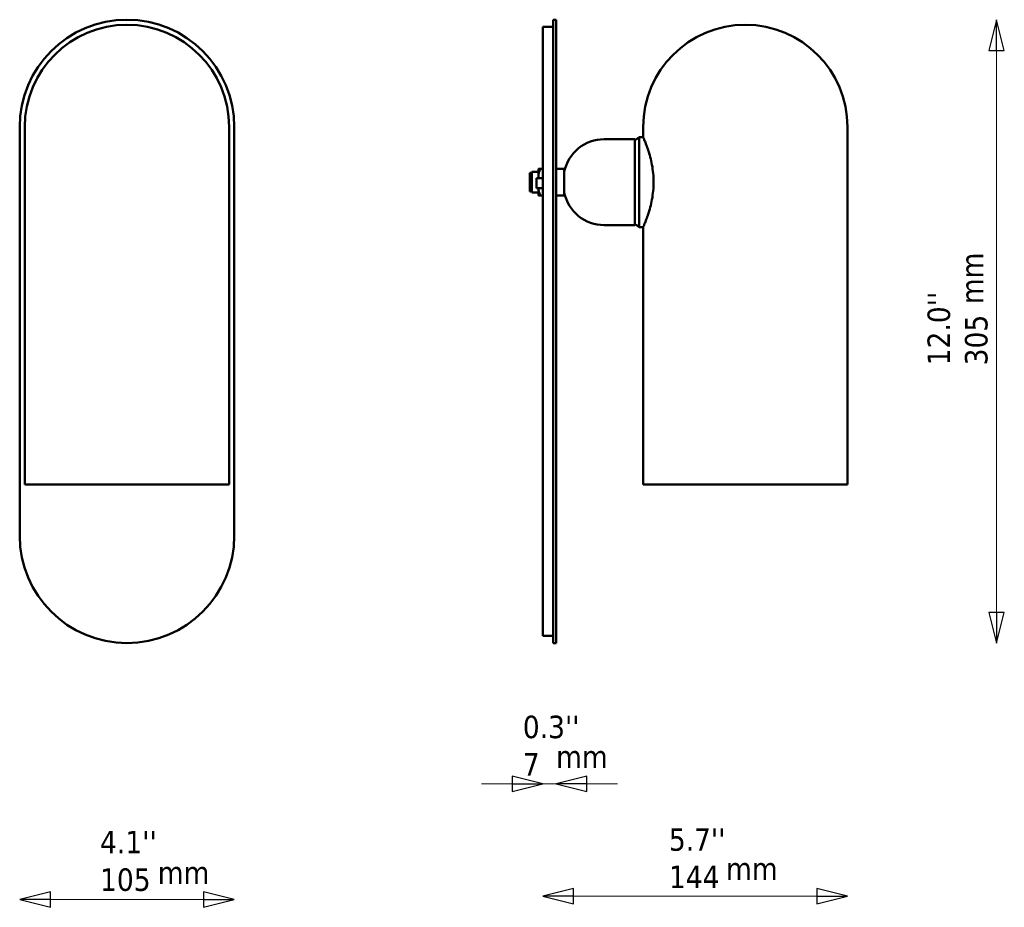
# Model space of a CAD drawing. Header units: millimetres. Extents: x 379 to 861, y 351 to 785.
import ezdxf

# ---------------------------------------------------------------- set-up
doc = ezdxf.new("R2010")
doc.units = ezdxf.units.MM
doc.header["$LTSCALE"] = 5
for name, color, linetype, lineweight in [('Symbol (ISO)', 7, 'Continuous', 25), ('Widoczne (ISO)', 7, 'Continuous', 50), ('Wymiar (ISO)', 7, 'Continuous', 25)]:
    doc.layers.add(name, color=color, linetype=linetype, lineweight=lineweight)
doc.styles.add('Tekst notatki (ISO)', font='tahoma.ttf')
doc.dimstyles.new('Domyślne (ISO)', dxfattribs={"dimscale": 5, "dimtxt": 2.2, "dimasz": 3, "dimexe": 3.175, "dimexo": 0, "dimgap": 0.762, "dimtad": 1, "dimdec": 1, "dimlfac": 0.03937, "dimrnd": 1e-08, "dimzin": 0, "dimdsep": 46, "dimtxsty": 'Tekst notatki (ISO)', "dimblk": 'Filled-1', "dimcen": 0.09, "dimdle": 10, "dimclrd": 256, "dimclre": 256, "dimclrt": 256, "dimazin": 2, "dimtfac": 1, "dimtmove": 0, "dimatfit": 3, "dimfxl": 1, "dimtolj": 1, "dimlwd": 15, "dimlwe": 15, "dimarcsym": 0})

# ---------------------------------------------------------------- blocks, each defined once
blk = doc.blocks.new('Filled-1')
at = {"color": 0}
for p, q in [((0, 0), (-1, 0.25)), ((-1, 0.25), (-1, -0.25)), ((-1, 0), (0, 0)), ((-1, -0.25), (0, 0))]:
    blk.add_line(p, q, dxfattribs=at)
at = {"color": 0, "flags": 128}
blk.add_lwpolyline([(-1, -0.25), (0, 0), (-1, 0.25), (-1, -0.25)], dxfattribs=at)
at = {"color": 0}
blk.add_solid([(-1, -0.25), (0, 0), (-1, 0.25), (-1, -0.25)], dxfattribs=at)
blk = doc.blocks.new('*D5')
at = {"layer": 'Defpoints', "color": 0, "transparency": 16777216}
for p in [(379.47, 532.54), (484.47, 532.54), (484.47, 354.48)]:
    blk.add_point(p, dxfattribs=at)
at = {"layer": 'Wymiar (ISO)', "lineweight": 15, "transparency": 16777216}
blk.add_line((394.47, 354.48), (469.47, 354.48), dxfattribs=at)
at = {"layer": 'Wymiar (ISO)', "lineweight": 15, "transparency": 16777216, "xscale": 15, "yscale": 15, "zscale": 15, "rotation": 180}
blk.add_blockref('Filled-1', (379.47, 354.48), dxfattribs=at)
at = {"layer": 'Wymiar (ISO)', "lineweight": 15, "transparency": 16777216, "xscale": 15, "yscale": 15, "zscale": 15}
blk.add_blockref('Filled-1', (484.47, 354.48), dxfattribs=at)
at = {"layer": 'Wymiar (ISO)', "lineweight": 18, "transparency": 16777216, "insert": (418.77, 388.11), "char_height": 11, "attachment_point": 1, "style": 'Tekst notatki (ISO)'}
blk.add_mtext("\\A1;4.1''\\P105", dxfattribs=at)
blk = doc.blocks.new('*D6')
at = {"layer": 'Defpoints', "color": 0, "transparency": 16777216}
for p in [(635.48, 483.54), (641.98, 480.04), (635.48, 411.12)]:
    blk.add_point(p, dxfattribs=at)
at = {"layer": 'Wymiar (ISO)', "lineweight": 15, "transparency": 16777216}
for p, q in [((620.48, 411.12), (605.48, 411.12)), ((641.98, 411.12), (635.48, 411.12)), ((656.98, 411.12), (671.98, 411.12))]:
    blk.add_line(p, q, dxfattribs=at)
at = {"layer": 'Wymiar (ISO)', "lineweight": 15, "transparency": 16777216, "xscale": 15, "yscale": 15, "zscale": 15}
blk.add_blockref('Filled-1', (635.48, 411.12), dxfattribs=at)
at = {"layer": 'Wymiar (ISO)', "lineweight": 15, "transparency": 16777216, "xscale": 15, "yscale": 15, "zscale": 15, "rotation": 180}
blk.add_blockref('Filled-1', (641.98, 411.12), dxfattribs=at)
at = {"layer": 'Wymiar (ISO)', "lineweight": 18, "transparency": 16777216, "insert": (625.68, 444.49), "char_height": 11, "attachment_point": 1, "style": 'Tekst notatki (ISO)'}
blk.add_mtext("\\A1;0.3''\\P7", dxfattribs=at)
blk = doc.blocks.new('*D7')
at = {"layer": 'Defpoints', "color": 0, "transparency": 16777216}
for p in [(784.58, 557.54), (635.48, 532.54), (784.58, 356.24)]:
    blk.add_point(p, dxfattribs=at)
at = {"layer": 'Wymiar (ISO)', "lineweight": 15, "transparency": 16777216}
blk.add_line((650.48, 356.24), (769.58, 356.24), dxfattribs=at)
at = {"layer": 'Wymiar (ISO)', "lineweight": 15, "transparency": 16777216, "xscale": 15, "yscale": 15, "zscale": 15, "rotation": 180}
blk.add_blockref('Filled-1', (635.48, 356.24), dxfattribs=at)
at = {"layer": 'Wymiar (ISO)', "lineweight": 15, "transparency": 16777216, "xscale": 15, "yscale": 15, "zscale": 15}
blk.add_blockref('Filled-1', (784.58, 356.24), dxfattribs=at)
at = {"layer": 'Wymiar (ISO)', "lineweight": 18, "transparency": 16777216, "insert": (697.19, 389.36), "char_height": 11, "attachment_point": 1, "style": 'Tekst notatki (ISO)'}
blk.add_mtext("\\A1;\\fTahoma|b0|i0;{\\H10.9500;5.7''}\\P144", dxfattribs=at)
blk = doc.blocks.new('*D8')
at = {"layer": 'Defpoints', "color": 0, "transparency": 16777216}
for p in [(641.98, 785.04), (641.98, 480.04), (857.56, 480.04)]:
    blk.add_point(p, dxfattribs=at)
at = {"layer": 'Wymiar (ISO)', "lineweight": 15, "transparency": 16777216}
blk.add_line((857.56, 770.04), (857.56, 495.04), dxfattribs=at)
at = {"layer": 'Wymiar (ISO)', "lineweight": 15, "transparency": 16777216, "xscale": 15, "yscale": 15, "zscale": 15}
for p, rotation in [((857.56, 785.04), 90), ((857.56, 480.04), 270)]:
    blk.add_blockref('Filled-1', p, dxfattribs=dict(at, rotation=rotation))
at = {"layer": 'Wymiar (ISO)', "lineweight": 18, "transparency": 16777216, "insert": (823.73, 615.89), "char_height": 11, "attachment_point": 1, "rotation": 90, "style": 'Tekst notatki (ISO)'}
blk.add_mtext("\\A1;12.0''\\P305", dxfattribs=at)

msp = doc.modelspace()

# ---------------------------------------------------------------- linework, layer by layer
at = {"layer": 'Widoczne (ISO)', "linetype": 'Continuous', "lineweight": 50}
for p, q in [((635.48, 732.54), (635.48, 781.54)), ((635.48, 781.54), (640.48, 781.54)), ((635.48, 732.54), (635.48, 532.54)), ((665.53, 726.54), (680.53, 726.54)), ((680.53, 684.54), (680.53, 726.54)), ((641.98, 712.04), (645.98, 712.04)), ((645.98, 699.04), (645.98, 712.04)), ((632.38, 707.54), (632.38, 705.54)), ((635.48, 707.54), (632.38, 707.54)), ((632.38, 702.54), (632.38, 705.54)), ((635.48, 702.54), (632.38, 702.54)), ((641.98, 699.04), (645.98, 699.04)), ((665.53, 684.54), (680.53, 684.54)), ((635.48, 483.54), (635.48, 532.54)), ((635.48, 483.54), (640.48, 483.54))]:
    msp.add_line(p, q, dxfattribs=at)
at = {"layer": 'Widoczne (ISO)'}
for p, q in [((640.48, 785.04), (640.48, 732.54)), ((641.98, 785.04), (640.48, 785.04)), ((641.98, 732.54), (641.98, 785.04)), ((379.47, 732.54), (379.47, 532.54)), ((381.97, 557.54), (381.97, 732.54)), ((481.97, 557.54), (481.97, 732.54)), ((484.47, 532.54), (484.47, 732.54)), ((640.48, 532.54), (640.48, 732.54)), ((641.98, 732.54), (641.98, 532.54)), ((684.58, 727.54), (684.58, 732.54)), ((784.58, 557.54), (784.58, 732.54)), ((682.68, 727.54), (682.68, 683.54)), ((684.58, 727.54), (682.68, 727.54)), ((629.13, 710.04), (629.13, 701.04)), ((630.13, 710.04), (629.13, 710.04)), ((630.13, 710.54), (630.13, 700.54)), ((633.38, 710.54), (630.13, 710.54)), ((633.38, 712.04), (633.38, 708.79)), ((633.38, 708.79), (633.38, 707.54)), ((635.38, 712.04), (634.39, 712.04)), ((630.13, 701.04), (629.13, 701.04)), ((633.38, 700.54), (630.13, 700.54)), ((633.38, 702.54), (633.38, 702.29)), ((633.38, 702.29), (633.38, 699.04)), ((635.38, 699.04), (634.39, 699.04)), ((684.58, 683.54), (682.68, 683.54)), ((684.58, 557.54), (684.58, 683.54)), ((481.97, 557.54), (381.97, 557.54)), ((784.58, 557.54), (684.58, 557.54)), ((640.48, 532.54), (640.48, 480.04)), ((641.98, 480.04), (641.98, 532.54)), ((641.98, 480.04), (640.48, 480.04))]:
    msp.add_line(p, q, dxfattribs=at)
for centre, radius, start, end in [((431.97, 732.54), 52.5, 0, 180), ((431.97, 732.54), 50, 0, 180), ((734.58, 732.54), 50, 0, 180), ((710.61, 686.06), 50, 123.9528, 126.9781), ((710.61, 725.01), 50, 233.0219, 236.0472), ((431.97, 532.54), 52.5, 180, 0)]:
    msp.add_arc(centre, radius, start, end, dxfattribs=at)
at = {"layer": 'Widoczne (ISO)', "linetype": 'Continuous', "lineweight": 50}
for centre, start, end in [((665.53, 706.54), 90, 167.8228), ((665.53, 704.54), 192.1772, 270)]:
    msp.add_arc(centre, 20, start, end, dxfattribs=at)
at = {"layer": 'Widoczne (ISO)'}
for points, knots in [([(689.68, 705.54), (689.68, 706.94), (689.61, 708.38), (689.34, 711.24), (689.14, 712.66), (688.64, 715.36), (688.34, 716.65), (687.71, 719.03), (687.38, 720.13), (686.75, 722.06), (686.42, 722.97), (685.82, 724.58), (685.54, 725.28), (685.07, 726.41), (684.89, 726.84), (684.64, 727.4), (684.58, 727.54), (684.58, 727.54)], [6.731223, 6.731223, 6.731223, 6.731223, 7.152248, 7.152248, 7.573272, 7.573272, 7.994297, 7.994297, 8.415322, 8.415322, 8.8357, 8.8357, 9.256078, 9.256078, 9.676456, 9.676456, 10.096835, 10.096835, 10.096835, 10.096835]), ([(684.58, 683.54), (684.58, 683.54), (684.64, 683.67), (684.89, 684.24), (685.07, 684.67), (685.54, 685.8), (685.82, 686.5), (686.42, 688.11), (686.75, 689.02), (687.38, 690.95), (687.71, 692.04), (688.34, 694.42), (688.64, 695.71), (689.14, 698.42), (689.34, 699.83), (689.61, 702.69), (689.68, 704.13), (689.68, 705.54)], [3.365612, 3.365612, 3.365612, 3.365612, 3.78599, 3.78599, 4.206368, 4.206368, 4.626746, 4.626746, 5.047124, 5.047124, 5.468149, 5.468149, 5.889174, 5.889174, 6.310198, 6.310198, 6.731223, 6.731223, 6.731223, 6.731223])]:
    msp.add_open_spline(points, degree=3, knots=knots, dxfattribs=at)
for points, weights in [([(634.39, 712.04), (633.38, 710.3), (633.38, 708.79)], [1.01617792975, 1.04631714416, 1]), ([(633.38, 712.04), (633.38, 712.04), (634.39, 712.04)], [1, 1.04631714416, 1.01617792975]), ([(633.38, 708.79), (633.38, 708.17), (633.54, 707.54)], [1, 1.01845640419, 1.02477265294]), ([(635.38, 712.04), (635.43, 712.04), (635.48, 712.04)], [1.01617792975, 1.01776218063, 1.01913518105]), ([(635.48, 711.85), (635.43, 711.94), (635.38, 712.04)], [1.01913518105, 1.01776218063, 1.01617792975]), ([(633.39, 702.54), (633.38, 702.41), (633.38, 702.29)], [1.00687773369, 1.00368021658, 1]), ([(633.38, 702.29), (633.38, 700.78), (634.39, 699.04)], [1, 1.04631714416, 1.01617792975]), ([(634.39, 699.04), (633.38, 699.04), (633.38, 699.04)], [1.01617792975, 1.04631714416, 1]), ([(635.38, 699.04), (635.43, 699.13), (635.48, 699.22)], [1.01617792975, 1.01776218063, 1.01913518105]), ([(635.48, 699.04), (635.43, 699.04), (635.38, 699.04)], [1.01913518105, 1.01776218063, 1.01617792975])]:
    msp.add_rational_spline(points, weights, degree=2, dxfattribs=at)

# ---------------------------------------------------------------- texts
at = {"layer": 'Symbol (ISO)', "insert": (840.05, 645.81), "char_height": 11, "width": 25.4052, "attachment_point": 1, "rotation": 90, "style": 'Tekst notatki (ISO)'}
msp.add_mtext('\\fTahoma|b0|i0;mm', dxfattribs=at)
at = {"layer": 'Symbol (ISO)', "char_height": 11, "width": 25.4052, "attachment_point": 1, "style": 'Tekst notatki (ISO)'}
for insert in [(641.96, 429.9), (725.12, 375.1), (447.03, 373.19)]:
    msp.add_mtext('\\fTahoma|b0|i0;mm', dxfattribs=dict(at, insert=insert))

# ---------------------------------------------------------------- dimensions: what is measured, and where the dimension line sits
at = {"layer": 'Wymiar (ISO)', "lineweight": 18}
for base, p1, p2, angle, text, override, picture, middle in [((857.56, 480.04), (641.98, 785.04), (641.98, 480.04), 90, "<>''\\P305", {"dimgap": 0.762, "dimdec": 1, "dimlfac": 0.03937, "dimpost": '\\X', "dimse1": 1, "dimse2": 1, "dimtol": 0, "dimlim": 0, "dimtp": 0, "dimtm": 0, "dimtdec": 2, "dimtofl": 0, "dimatfit": 1, "dimtvp": -0.25}, '*D8', (857.56, 632.54)), ((784.5805, 356.2444), (635.4807, 532.5374), (784.5805, 557.5374), 180, "\\fTahoma|b0|i0;{\\H10.9500;<>''}\\P144", {"dimgap": 0.762, "dimdec": 1, "dimlfac": 0.037894, "dimpost": '\\X', "dimse1": 1, "dimse2": 1, "dimtol": 0, "dimlim": 0, "dimtp": 0, "dimtm": 0, "dimtdec": 2, "dimtofl": 0, "dimatfit": 1, "dimtvp": -0.25}, '*D7', (710.0306, 356.2444)), ((484.47, 354.48), (379.47, 532.54), (484.47, 532.54), 180, "<>''\\P105", {"dimgap": 0.762, "dimdec": 1, "dimlfac": 0.03937, "dimpost": '\\X', "dimse1": 1, "dimse2": 1, "dimtol": 0, "dimlim": 0, "dimtp": 0, "dimtm": 0, "dimtdec": 2, "dimtofl": 0, "dimatfit": 1, "dimtvp": -0.25}, '*D5', (431.97, 354.48)), ((635.48, 411.12), (641.98, 480.04), (635.48, 483.54), 180, "<>''\\P7", {"dimgap": 0.762, "dimdec": 1, "dimlfac": 0.03937, "dimpost": '\\X', "dimse1": 1, "dimse2": 1, "dimtol": 0, "dimlim": 0, "dimtp": 0, "dimtm": 0, "dimtdec": 2, "dimtofl": 1, "dimatfit": 1, "dimtvp": -0.25}, '*D6', (638.73, 411.12))]:
    dim = msp.add_linear_dim(base=base, p1=p1, p2=p2, angle=angle, text=text, dimstyle='Domyślne (ISO)', override=override, dxfattribs=at)
    dim.commit()
    dim.dimension.update_dxf_attribs({"geometry": picture, "text_midpoint": middle, "dimtype": 160})

doc.saveas('drawing.dxf')
